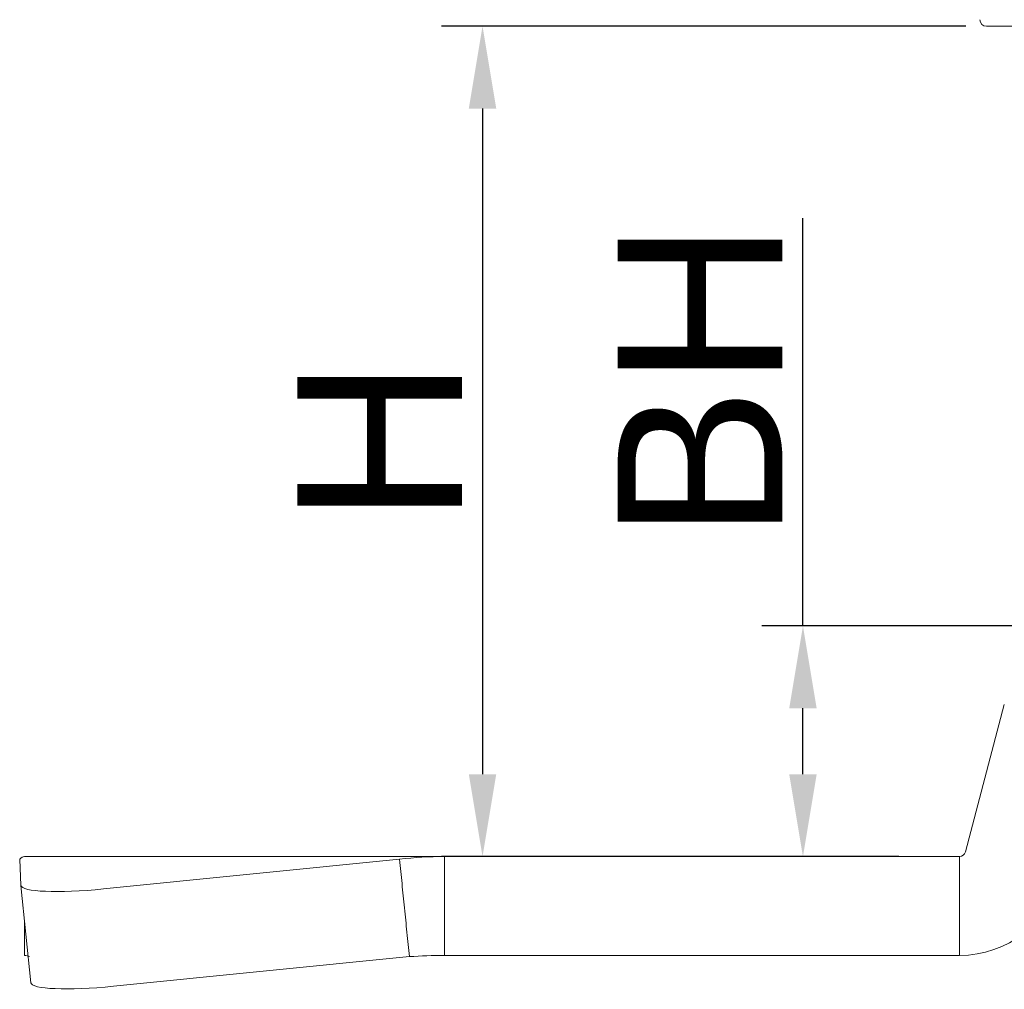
# Model space of a CAD drawing. Header units: millimetres. Extents: x 1418 to 1925, y 1452 to 1840.
# Tile 2 of 18: x 1530 to 1560, y 1729 to 1758. Entities that reach past the tile are written whole.
import ezdxf

# ---------------------------------------------------------------- set-up
doc = ezdxf.new("R2010")
doc.units = ezdxf.units.MM
doc.layers.add('1', color=7, linetype='Continuous', true_color=0xffffff)
doc.layers.add('尺寸线层', color=3, linetype='Continuous', lineweight=18)
doc.styles.get("Standard").update_dxf_attribs({"font": 'arial.ttf'})
doc.dimstyles.new('ISO-25', dxfattribs={"dimtxt": 5, "dimasz": 2.5, "dimexe": 1.25, "dimexo": 0.625, "dimtad": 1, "dimtxsty": 'Standard', "dimcen": 2.5, "dimadec": 0, "dimazin": 0, "dimtfac": 1, "dimtmove": 0, "dimatfit": 3, "dimfxl": 1, "dimarcsym": 0})

# ---------------------------------------------------------------- blocks, each defined once
blk = doc.blocks.new('*D71')
at = {"layer": 'Defpoints', "color": 0, "transparency": 16777216}
for p in [(1563.107, 1740.026), (1553.9, 1733.026), (1555.724, 1733.026)]:
    blk.add_point(p, dxfattribs=at)
at = {"layer": '尺寸线层', "color": 0, "lineweight": -2, "transparency": 16777216}
for p, q in [((1553.9, 1740.026), (1553.9, 1752.405)), ((1562.482, 1740.026), (1552.65, 1740.026)), ((1553.9, 1735.526), (1553.9, 1737.526)), ((1555.099, 1733.026), (1552.65, 1733.026))]:
    blk.add_line(p, q, dxfattribs=at)
at = {"layer": '尺寸线层', "color": 0, "transparency": 16777216}
for points in [[(1553.483, 1737.526), (1554.317, 1737.526), (1553.9, 1740.026)], [(1553.483, 1735.526), (1554.317, 1735.526), (1553.9, 1733.026)]]:
    blk.add_solid(points, dxfattribs=at)
at = {"layer": '尺寸线层', "color": 0, "transparency": 16777216, "insert": (1550.775, 1747.465), "char_height": 5, "attachment_point": 5, "rotation": 90}
blk.add_mtext('BH', dxfattribs=at)
blk = doc.blocks.new('*D87')
at = {"layer": 'Defpoints', "color": 0, "transparency": 16777216}
for p in [(1559.472, 1758.226), (1544.174, 1733.026), (1557.436, 1733.026)]:
    blk.add_point(p, dxfattribs=at)
at = {"layer": '尺寸线层', "color": 0, "lineweight": -2, "transparency": 16777216}
for p, q in [((1558.847, 1758.226), (1542.924, 1758.226)), ((1544.174, 1755.726), (1544.174, 1735.526)), ((1556.811, 1733.026), (1542.924, 1733.026))]:
    blk.add_line(p, q, dxfattribs=at)
at = {"layer": '尺寸线层', "color": 0, "transparency": 16777216}
for points in [[(1543.757, 1755.726), (1544.591, 1755.726), (1544.174, 1758.226)], [(1543.757, 1735.526), (1544.591, 1735.526), (1544.174, 1733.026)]]:
    blk.add_solid(points, dxfattribs=at)
at = {"layer": '尺寸线层', "color": 0, "transparency": 16777216, "insert": (1541.049, 1745.626), "char_height": 5, "attachment_point": 5, "rotation": 90}
blk.add_mtext('H', dxfattribs=at)

msp = doc.modelspace()

# ---------------------------------------------------------------- linework, layer by layer
at = {"layer": '1', "color": 7, "linetype": 'Continuous', "lineweight": 18}
for p, q in [((1559.472, 1758.226), (1565.472, 1758.226)), ((1560.012, 1737.642), (1558.832, 1733.165)), ((1530.124, 1732.942), (1530.164, 1732.149)), ((1530.272, 1733.026), (1543.02, 1733.026)), ((1532.67, 1732.043), (1541.655, 1732.942)), ((1543.02, 1733.026), (1558.651, 1733.026)), ((1558.651, 1730.026), (1558.651, 1733.026)), ((1530.463, 1729.195), (1530.164, 1732.149)), ((1532.968, 1729.088), (1541.954, 1729.988)), ((1543.02, 1730.026), (1558.651, 1730.026))]:
    msp.add_line(p, q, dxfattribs=at)
at = {"layer": '1', "color": 7, "linetype": 'Continuous', "lineweight": 13}
msp.add_line((1543.004, 1733.026), (1530.27, 1733.026), dxfattribs=at)
at = {"layer": '1', "color": 7, "linetype": 'Continuous', "lineweight": 18}
for centre, radius, start, end in [((1559.472, 1758.426), 0.2, 180, 270), ((1558.651, 1733.212), 0.186, 270, 345.2251), ((1558.651, 1733.226), 3.2, 270, 345.2251)]:
    msp.add_arc(centre, radius, start, end, dxfattribs=at)
for centre in [(1532.652, 1732.398), (1532.951, 1729.444)]:
    msp.add_ellipse(centre, major_axis=(-2.487, -0.252), ratio=0.142244, start_param=6.275974, end_param=7.84677, dxfattribs=at)
for points, degree in [([(1530.272, 1733.026), (1530.222, 1733.026), (1530.172, 1732.998), (1530.124, 1732.942)], 3), ([(1541.655, 1732.942), (1542.108, 1732.998), (1542.564, 1733.026), (1543.02, 1733.026)], 3), ([(1541.954, 1729.988), (1541.655, 1732.942)], 1), ([(1543.02, 1730.026), (1543.02, 1733.026)], 1), ([(1530.272, 1731.085), (1530.272, 1730.026)], 1), ([(1530.272, 1730.026), (1530.322, 1730.026), (1530.372, 1730.013), (1530.423, 1729.988)], 3), ([(1541.954, 1729.988), (1542.308, 1730.013), (1542.664, 1730.026), (1543.02, 1730.026)], 3)]:
    msp.add_open_spline(points, degree=degree, dxfattribs=at)

# ---------------------------------------------------------------- dimensions: what is measured, and where the dimension line sits
at = {"layer": '尺寸线层'}
dim = msp.add_linear_dim(base=(1544.174, 1733.026), p1=(1559.472, 1758.226), p2=(1557.436, 1733.026), angle=90, text='H', dimstyle='ISO-25', dxfattribs=at)
dim.commit()
dim.dimension.update_dxf_attribs({"geometry": '*D87', "text_midpoint": (1541.049, 1745.626)})
dim = msp.add_linear_dim(base=(1553.9, 1733.026), p1=(1563.107, 1740.026), p2=(1555.724, 1733.026), angle=90, text='BH', dimstyle='ISO-25', dxfattribs=at)
dim.commit()
dim.dimension.update_dxf_attribs({"geometry": '*D71', "text_midpoint": (1553.9, 1747.465), "dimtype": 160})

doc.saveas('drawing.dxf')
